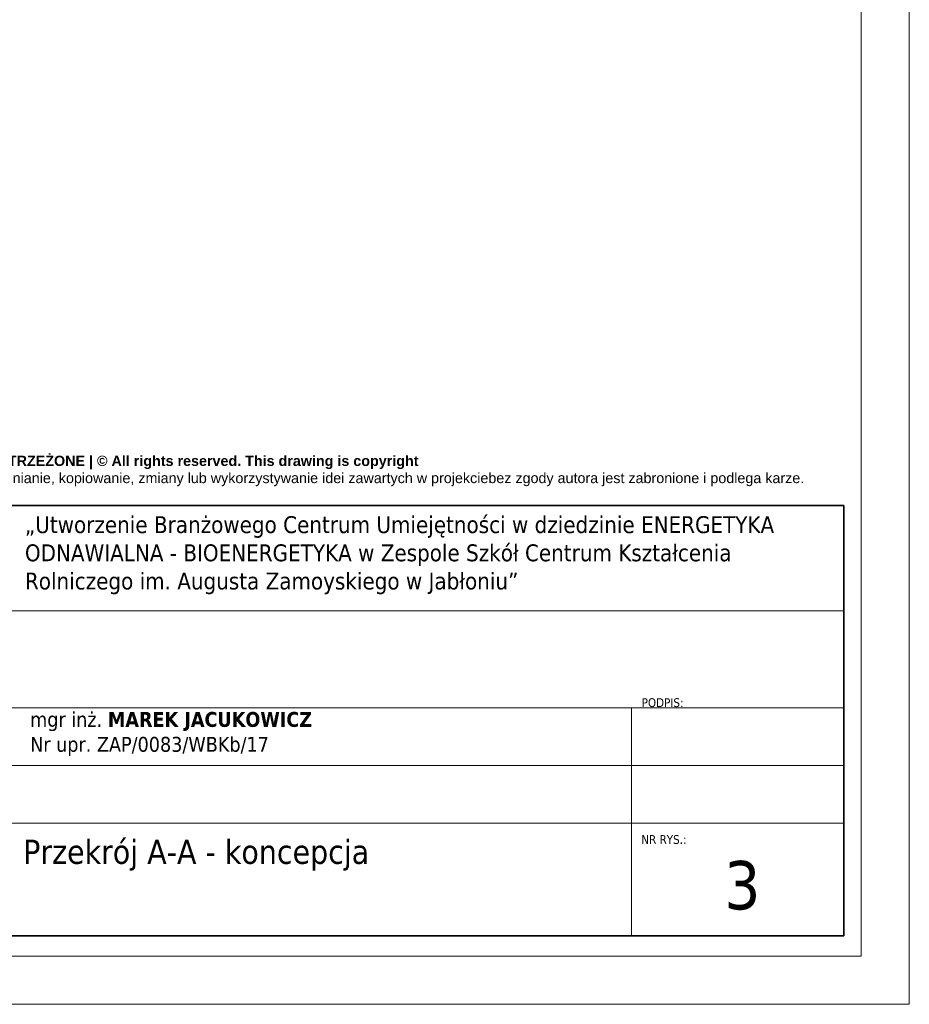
# Model space of a CAD drawing. Header units: metres. Extents: x 8472212 to 8494180, y 5728195 to 5779639.
# Tile 40 of 106: x 8478881 to 8479808, y 5737190 to 5738216. Entities that reach past the tile are written whole.
import ezdxf

# ---------------------------------------------------------------- set-up
doc = ezdxf.new("R2010")
doc.units = ezdxf.units.M
doc.header["$MEASUREMENT"] = 0
doc.layers.add('0A_MJ_tabelka', color=252, linetype='CONTINUOUS', lineweight=5)
doc.layers.add('0A_NIEwidoczne', color=222, linetype='CONTINUOUS', lineweight=0)
doc.styles.add('#MJ_Opis_Styl', font='tahoma.ttf', dxfattribs={"height": 10})
doc.styles.add('arial', font='arial.ttf')

msp = doc.modelspace()

# ---------------------------------------------------------------- linework, layer by layer
at = {"layer": '0A_MJ_tabelka', "color": 7}
for p, q in [((8479758, 5740110.1), (8479758, 5737240.1)), ((8479739.7, 5737709.9), (8479739.7, 5737261.6)), ((8479739.7, 5737428.1), (8479739.7, 5737261.6))]:
    msp.add_line(p, q, dxfattribs=at)
at = {"layer": '0A_MJ_tabelka', "color": 7, "lineweight": 35}
for p, q in [((8479739.7, 5737709.9), (8478229.3, 5737709.9)), ((8479739.7, 5737709.9), (8479739.7, 5737261.6)), ((8478229.3, 5737261.6), (8479739.7, 5737261.6))]:
    msp.add_line(p, q, dxfattribs=at)
at = {"layer": '0A_MJ_tabelka', "color": 7, "linetype": 'Continuous'}
for p, q in [((8478786.2, 5737600), (8479739.7, 5737600)), ((8478786.2, 5737499), (8479739.7, 5737499)), ((8479518.5, 5737499), (8479518.5, 5737261.6)), ((8478786.2, 5737438.9), (8479739.7, 5737438.9)), ((8478786.2, 5737378.7), (8479739.7, 5737378.7))]:
    msp.add_line(p, q, dxfattribs=at)
at = {"layer": '0A_MJ_tabelka', "color": 7, "lineweight": 0}
msp.add_line((8475658, 5737240.1), (8479758, 5737240.1), dxfattribs=at)
at = {"layer": '0A_NIEwidoczne', "lineweight": 0}
for p in [(8479808, 5740160.1), (8475608, 5737190.1)]:
    msp.add_line(p, (8479808, 5737190.1), dxfattribs=at)

# ---------------------------------------------------------------- texts
at = {"layer": '0A_MJ_tabelka', "color": 7, "attachment_point": 2, "line_spacing_factor": 1.004016, "style": 'arial'}
for s, insert, char_height, width in [('{\\fArial|b1|i0|c238|p34;© PRAWA AUTORSKIE ZASTRZEŻONE | © All rights reserved. This drawing is copyright\\P}Projekt ten chroniony jest prawem zgodnie z Ustawą o Prawie Autorskim. Wszelkie udostępnianie, kopiowanie, zmiany lub wykorzystywanie idei zawartych w projekciebez zgody autora jest zabronione i podlega karze.', (8478983.8, 5737761.7), 10.6795, 1459.959), ('{\\fTahoma|b0|i0|c238|p34;3}', (8479634, 5737339.4), 50.346, 99.605)]:
    msp.add_mtext(s, dxfattribs=dict(at, insert=insert, char_height=char_height, width=width))
at = {"layer": '0A_MJ_tabelka', "color": 7, "attachment_point": 1}
for s, insert, char_height, width, style in [('„Utworzenie Branżowego Centrum Umiejętności w dziedzinie ENERGETYKA ODNAWIALNA - BIOENERGETYKA w Zespole Szkół Centrum Kształcenia Rolniczego im. Augusta Zamoyskiego w Jabłoniu”', (8478886.3, 5737698.7), 17.6211, 851.044, '#MJ_Opis_Styl'), ('\\pt219.52;{\\fTahoma|b0|i0|c238|p34;PODPIS:}', (8479529.1, 5737509), 9.154, 162.666, 'arial'), ('\\pt0;{\\fTahoma|b0|i0|c238|p34;mgr inż. \\fTahoma|b1|i0|c238|p34;MAREK JACUKOWICZ\\P\\fTahoma|b0|i0|c238|p34;Nr upr. ZAP/0083/WBKb/17}', (8478891.7, 5737494.7), 15.561, 373.586, 'arial'), ('\\pl2.5173;Przekrój A-A - koncepcja', (8478882, 5737361.6), 25.173, 642.35, '#MJ_Opis_Styl'), ('\\pt219.52;{\\fTahoma|b0|i0|c238|p34;NR RYS.:}', (8479528.7, 5737366.4), 9.154, 162.666, 'arial')]:
    msp.add_mtext(s, dxfattribs=dict(at, insert=insert, char_height=char_height, width=width, style=style))

doc.saveas('drawing.dxf')
